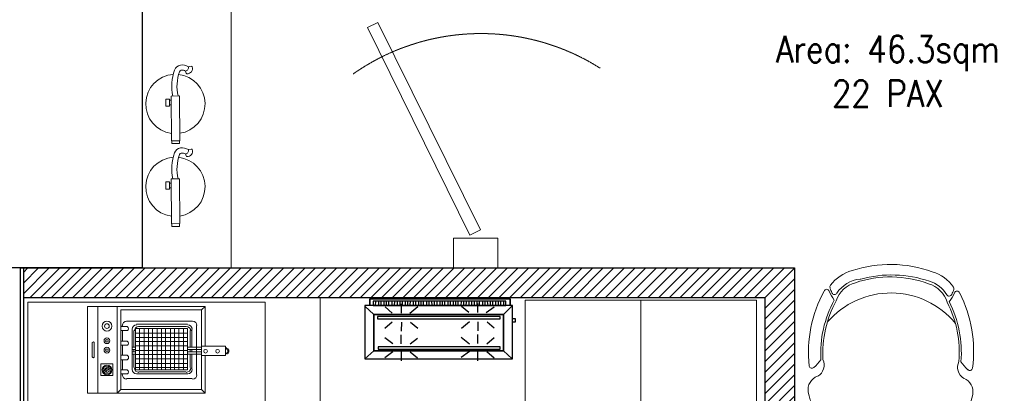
# Model space of a CAD drawing. Header units: millimetres. Extents: x 69858 to 162505, y 5570 to 25972.
# Tile 31 of 53: x 71792 to 75111, y 15755 to 17014. Entities that reach past the tile are written whole.
import ezdxf

# ---------------------------------------------------------------- set-up
doc = ezdxf.new("R2010")
doc.units = ezdxf.units.MM
doc.header["$LTSCALE"] = 2.5
doc.linetypes.add('DASHED', pattern=[19.05, 12.7, -6.35])
doc.linetypes.add('HIDDEN2', pattern=[4.7625, 3.175, -1.5875])
for name, color, linetype, lineweight in [('A-WALL', 7, 'Continuous', 30), ('CKD Dimensions', 7, 'Continuous', 0), ('CKD Equipments', 252, 'Continuous', 0), ('ELEVATION 3', 23, 'Continuous', 13), ('EQUIPMENT', 210, 'Continuous', 0), ('FURNITURES', 30, 'Continuous', 15), ('HATCH LIGHT', 250, 'Continuous', 0), ('HATCH MEDIUM', 251, 'Continuous', 5), ('ROOM TEXT', 7, 'Continuous', 5), ('WALL', 132, 'Continuous', 25)]:
    doc.layers.add(name, color=color, linetype=linetype, lineweight=lineweight)
for name, color, linetype in [('Arch', 7, 'Continuous'), ('PDF2_Equipment', 253, 'Continuous'), ('RCC', 5, 'Continuous')]:
    doc.layers.add(name, color=color, linetype=linetype)
doc.styles.add('MTEXT', font='romans.shx', dxfattribs={"width": 0.85})

# ---------------------------------------------------------------- blocks, each defined once
blk = doc.blocks.new('*U95')
at = {"color": 8}
blk.add_lwpolyline([(0, -100), (6936.3, -100), (6936.3, -90), (0, -90)], close=True, dxfattribs=at)
blk = doc.blocks.new('fe')
at = {"color": 8}
for p, q in [((-120.2, 44.7), (-121.9, 54.2)), ((-105.6, 35.2), (-98.9, 37.2))]:
    blk.add_line(p, q, dxfattribs=at)
for points in [[(-22.1, 14.2), (128.9, 14.2), (128.9, -14.2), (-22.1, -14.2)], [(128.9, 13.2), (138.3, 13.2), (138.3, -13.2), (128.9, -13.2)], [(-12, -20.1), (12, -20.1), (12, -32.1), (-12, -32.1)], [(-8.1, -14.2), (8.1, -14.2), (8.1, -20.1), (-8.1, -20.1)]]:
    blk.add_lwpolyline(points, close=True, dxfattribs=at)
for centre, radius, start, end in [((4.8, 0), 100, 8.1407, 173.3121), ((-87.8, 23.6), 38.6, 146.9735, 188.4436), ((-119.1, 54.8), 2.9, 111.4978, 190.4916), ((-113.9, 41.5), 17.1, 353.9087, 111.4978), ((-117.3, 33.1), 12, 10.1624, 103.7845), ((-87.8, 23.6), 21.2, 146.9735, 188.4436), ((-99.7, 40), 2.9, 286.9384, 353.9087), ((-101.6, 21.6), 24.7, 188.4436, 251.142), ((-101.6, 21.6), 7.24, 188.4436, 251.142), ((-53.4, 152.4), 146.6, 249.8567, 282.3504), ((-54.1, 150), 161.6, 249.9338, 281.4511), ((4.8, 0), 100, 183.6164, 351.8593)]:
    blk.add_arc(centre, radius, start, end, dxfattribs=at)
blk = doc.blocks.new('04P-CH~1')
at = {"layer": 'FURNITURES', "color": 8}
blk.add_line((-0.6031, 0.6002), (-0.3259, 0.597), dxfattribs=at)
for centre, radius, start, end in [((-0.6123, 0.4516), 0.1489, 86.4583, 170.8444), ((-0.3081, 0.4618), 0.1363, 9.1324, 97.5079), ((-0.7092, 0.4672), 0.0508, 170.8444, 251.0023), ((-0.2234, 0.474), 0.0508, 290.5941, 10.752), ((-0.181, 0.3871), 0.0464, 121.9243, 206.893), ((-0.7462, 0.3807), 0.01, 46.5664, 168.9611), ((-0.9103, 0.2073), 0.2488, 38.0132, 46.5664), ((-0.7491, 0.3792), 0.0464, 334.7034, 59.6721), ((-0.6261, 0.3299), 0.456, 332.972, 7.6668), ((-0.0151, 0.2198), 0.2488, 135.03, 143.5831), ((-0.184, 0.3885), 0.01, 12.6352, 135.03), ((-0.3026, 0.3344), 0.456, 173.9296, 208.6243), ((-0.3125, 0.3391), 0.4025, 176.9457, 208.3688), ((-0.3123, 0.339), 0.3954, 177.0537, 208.5232), ((-0.6165, 0.3348), 0.3954, 333.0732, 4.5427), ((-0.6164, 0.3348), 0.4025, 333.2275, 4.6507), ((-0.465, 0.421), 0.2985, 220.6848, 320.3883), ((-0.5509, 0.0634), 0.1433, 143.887, 158.5326), ((-0.5651, 0.1825), 0.1, 198.8658, 254.7715), ((-0.3595, 0.1854), 0.1, 286.8249, 342.7306), ((-0.3704, 0.0659), 0.1433, 23.0638, 37.7094), ((-0.6935, 0.1195), 0.01, 200.826, 338.5326), ((-0.5509, 0.0634), 0.1371, 154.5721, 162.6985), ((-0.6657, 0.118), 0.01, 32.6756, 154.5721), ((-0.5651, 0.1825), 0.1095, 212.6756, 265.1902), ((-0.3595, 0.1854), 0.1095, 286.8249, 328.9208), ((-0.2571, 0.1237), 0.01, 27.0243, 148.9208), ((-0.3704, 0.0659), 0.1371, 18.8979, 27.0243), ((-0.2501, 0.1071), 0.01, 324.409, 18.8979), ((-0.2294, 0.126), 0.01, 203.0638, 340.7704), ((-0.6722, 0.1012), 0.01, 162.6985, 217.1873), ((-0.5651, 0.1825), 0.1445, 217.1873, 254.7715), ((-0.4661, 0.4573), 0.3918, 251.3562, 290.2402), ((-0.5751, 0.0635), 0.01, 75.1708, 85.1902), ((-0.4624, 0.4792), 0.4208, 254.8305, 288.6631), ((-0.3595, 0.1854), 0.1445, 286.8249, 324.409), ((-0.4661, 0.456), 0.435, 251.649, 289.9474)]:
    blk.add_arc(centre, radius, start, end, dxfattribs=at)
blk = doc.blocks.new('G$CD5B1A49A')
at = {"color": 8}
for points in [[(490, 186.8), (490, 210), (17, 210), (17, 186.8)], [(17, 186.8), (17, 210), (490, 210), (490, 186.8)], [(37, 186.6), (37.1, 201), (37.1, 201)], [(47.4, 188.9), (47.5, 200.9), (47.5, 200.9)], [(55.4, 188.9), (55.5, 200.9), (55.5, 200.9)], [(65.8, 188.8), (65.9, 200.8), (65.9, 200.8)], [(73.8, 188.7), (73.9, 200.7), (73.9, 200.7)], [(81.8, 188.6), (81.9, 200.6), (81.9, 200.6)], [(92.2, 188.6), (92.3, 200.6), (92.3, 200.6)], [(101, 188.5), (101.1, 200.5), (101.1, 200.5)], [(110.6, 188.4), (110.7, 200.4), (110.7, 200.4)], [(119.4, 188.3), (119.5, 200.3), (119.5, 200.3)], [(127.4, 188.3), (127.5, 200.3), (127.5, 200.3)], [(137.8, 188.2), (137.9, 202.6), (137.9, 202.6)], [(145.8, 188.1), (145.9, 202.5), (145.9, 202.5)], [(153.8, 188), (153.9, 202.4), (153.9, 202.4)], [(164.2, 188), (164.3, 202.4), (164.3, 202.4)], [(172.2, 187.9), (172.3, 202.3), (172.3, 202.3)], [(182.6, 187.8), (182.7, 202.2), (182.7, 202.2)], [(190.6, 187.7), (190.7, 202.1), (190.7, 202.1)], [(198.6, 187.7), (198.7, 202.1), (198.7, 202.1)], [(209, 187.6), (209.1, 202), (209.1, 202)], [(217, 187.5), (217.1, 201.9), (217.1, 201.9)], [(227.4, 187.4), (225.9, 201.8), (225.9, 201.8)], [(235.4, 187.3), (235.5, 201.7), (235.5, 201.7)], [(244.2, 187.3), (244.3, 201.7), (244.3, 201.7)], [(254.6, 187.2), (254.7, 201.6), (254.7, 201.6)], [(262.6, 187.1), (262.7, 201.5), (262.7, 201.5)], [(270.6, 187.1), (270.7, 201.5), (270.7, 201.5)], [(281, 187), (281.1, 201.4), (281.1, 201.4)], [(289, 186.9), (289.1, 201.3), (289.1, 201.3)], [(299.4, 186.8), (299.5, 201.2), (299.5, 201.2)], [(307.4, 186.7), (307.5, 201.1), (307.5, 201.1)], [(315.4, 186.7), (315.5, 201.1), (315.5, 201.1)], [(325.8, 186.6), (325.9, 201), (325.9, 201)], [(333.8, 186.5), (333.9, 200.9), (333.9, 200.9)], [(342.6, 186.4), (342.7, 200.8), (342.7, 200.8)], [(352.2, 188), (352.3, 200.8), (352.3, 200.8)], [(361, 187.9), (361.1, 200.7), (361.1, 200.7)], [(370.6, 187.8), (370.7, 200.6), (370.7, 200.6)], [(379.4, 187.7), (379.5, 200.5), (379.5, 200.5)], [(387.4, 187.7), (387.5, 200.5), (387.5, 200.5)], [(397.8, 187.6), (397.9, 200.4), (397.9, 200.4)], [(405.8, 187.5), (405.9, 200.3), (405.9, 200.3)], [(416.2, 187.4), (413.9, 200.2), (413.9, 200.2)], [(424.2, 187.4), (424.3, 200.2), (424.3, 200.2)], [(432.2, 187.3), (432.3, 200.1), (432.3, 200.1)], [(442.6, 187.2), (442.7, 201.6), (442.7, 201.6)], [(450.6, 187.1), (450.7, 201.5), (450.7, 201.5)], [(459.4, 187.1), (459.5, 201.5), (459.5, 201.5)], [(469, 187), (469.1, 201.4), (469.1, 201.4)], [(31.3, 156.5), (0.6, 184.4), (0.6, 184.4)], [(92.5, 161.7), (68.6, 182.6), (68.6, 182.6)], [(123.7, 161.6), (123.8, 192.8), (123.8, 192.8)], [(152.5, 161.5), (179, 183.8), (179, 183.8)], [(350.9, 163.3), (326.2, 183.3), (326.2, 183.3)], [(381.3, 163.2), (381.4, 193.6), (381.4, 193.6)], [(410.1, 163.1), (436.6, 183), (436.6, 183)], [(467.7, 156.5), (498.2, 186.8), (498.2, 186.8)], [(498, 131.6), (508.4, 131.6), (508.4, 142), (498, 142)], [(92.4, 131.3), (68.3, 109), (68.3, 109)], [(123.6, 131.2), (123.5, 100), (123.5, 100)], [(154, 131.1), (178.7, 110.2), (178.7, 110.2)], [(353.2, 132.1), (325.9, 109.7), (325.9, 109.7)], [(381.2, 132), (381.1, 101.6), (381.1, 101.6)], [(412.4, 131.9), (436.3, 111.8), (436.3, 111.8)], [(94.6, 57.7), (68.2, 77.8), (68.2, 77.8)], [(123.4, 57.6), (123.5, 88), (123.5, 88)], [(153.8, 57.5), (178.6, 77.4), (178.6, 77.4)], [(353, 56.9), (325.8, 79.3), (325.8, 79.3)], [(381, 58.4), (381.1, 89.6), (381.1, 89.6)], [(412.2, 58.3), (436.2, 79), (436.2, 79)], [(31.3, 34.7), (0, 6.8), (0, 6.8)], [(467.7, 34.7), (497.6, 6.8), (497.6, 6.8)], [(94.5, 30.5), (68, 10.6), (68, 10.6)], [(123.3, 30.4), (123.2, 0), (123.2, 0)], [(153.7, 30.3), (178.4, 10.2), (178.4, 10.2)], [(352.9, 32.1), (325.6, 11.3), (325.6, 11.3)], [(380.9, 32), (380.8, 0.8), (380.8, 0.8)], [(412.1, 31.9), (436, 11), (436, 11)]]:
    blk.add_lwpolyline(points, dxfattribs=at)
for points in [[(475.5, 201.3), (29, 201.3), (29, 186.8), (475.5, 186.7)], [(498.2, 186.8), (0, 186.8), (0, 6.8), (498.2, 6.8)], [(467.7, 156.5), (467.7, 34.7), (31.3, 34.7), (31.3, 156.5)], [(31.3, 34.7), (467.7, 34.7), (467.7, 156.5), (31.3, 156.5)], [(457.3, 150.1), (43.7, 150.1), (43.6, 141.9), (457.3, 141.9)], [(43.6, 141.9), (457.3, 141.9), (457.3, 150.1), (43.6, 150.1)], [(456.9, 47.7), (45.7, 47.7), (45.7, 39.4), (456.9, 39.4)], [(45.7, 39.4), (456.9, 39.4), (456.9, 47.7), (45.7, 47.7)]]:
    blk.add_lwpolyline(points, close=True, dxfattribs=at)
blk = doc.blocks.new('G$C75B2A21B')
at = {"layer": 'PDF2_Equipment', "lineweight": 0}
for points in [[(158.3, 79.2), (292, 79.2), (292, 476.7), (0, 476.7), (0, 79.2), (126.6, 79.2)], [(292, 441.5), (0, 441.5)], [(170.6, 460.9), (121.4, 460.9)], [(292, 376.4), (0, 376.4), (12.3, 364.1)], [(158.3, 91.5), (281.4, 91.5), (281.4, 364.1), (12.3, 364.1), (12.3, 91.5), (126.6, 91.5)], [(49.3, 344.8), (49.3, 123.1)], [(65.1, 358.8), (63.3, 358.8)], [(79.2, 364.1), (79.2, 341.2)], [(112.6, 358.8), (79.2, 358.8)], [(112.6, 364.1), (112.6, 341.2)], [(128.4, 364.1), (128.4, 341.2)], [(161.8, 358.8), (128.4, 358.8)], [(175.9, 364.1), (175.9, 341.2)], [(211.1, 358.8), (175.9, 358.8)], [(225.1, 364.1), (225.1, 341.2)], [(228.7, 358.8), (225.1, 358.8)], [(242.7, 123.1), (242.7, 344.8)], [(65.1, 311.3), (65.1, 139)], [(72.1, 304.3), (72.1, 144.2)], [(218.1, 300.8), (79.2, 300.8)], [(216.4, 325.4), (80.9, 325.4)], [(131.9, 320.1), (86.2, 320.1)], [(86.2, 314.9), (86.2, 139)], [(100.3, 314.9), (100.3, 139)], [(116.1, 314.9), (116.1, 139)], [(130.2, 314.9), (130.2, 139)], [(131.9, 325.4), (131.9, 314.9)], [(139, 325.4), (139, 314.9)], [(147.8, 320.1), (139, 320.1)], [(144.2, 314.9), (144.2, 139)], [(147.8, 325.4), (147.8, 314.9)], [(154.8, 325.4), (154.8, 314.9)], [(211.1, 320.1), (154.8, 320.1)], [(160.1, 314.9), (160.1, 139)], [(174.1, 314.9), (174.1, 139)], [(188.2, 314.9), (188.2, 139)], [(202.3, 314.9), (202.3, 139)], [(225.1, 144.2), (225.1, 304.3)], [(232.2, 139), (232.2, 311.3)], [(218.1, 285), (79.2, 285)], [(218.1, 270.9), (79.2, 270.9)], [(218.1, 256.8), (79.2, 256.8)], [(218.1, 241), (79.2, 241)], [(218.1, 226.9), (79.2, 226.9)], [(218.1, 212.8), (79.2, 212.8)], [(218.1, 197), (79.2, 197)], [(218.1, 182.9), (79.2, 182.9)], [(218.1, 168.9), (79.2, 168.9)], [(218.1, 153), (79.2, 153)], [(139, 139), (139, 91.5), (131.9, 91.5), (131.9, 139)], [(154.8, 139), (154.8, 91.5), (147.8, 91.5), (147.8, 139)], [(63.3, 109.1), (228.7, 109.1)], [(80.9, 124.9), (131.9, 124.9)], [(86.2, 130.2), (131.9, 130.2)], [(139, 130.2), (147.8, 130.2)], [(139, 124.9), (147.8, 124.9)], [(154.8, 130.2), (211.1, 130.2)], [(154.8, 124.9), (216.4, 124.9)], [(12.3, 91.5), (0, 79.2)], [(281.4, 91.5), (292, 79.2)], [(133.7, 10.6), (133.7, 7)], [(135.4, 10.6), (135.4, 7)], [(146, 3.5), (139, 3.5)], [(146, 0), (139, 0)], [(149.5, 10.6), (149.5, 7)], [(153, 10.6), (153, 7)]]:
    blk.add_lwpolyline(points, dxfattribs=at)
for points in [[(170.3, 459, -0.816435), (170.6, 453.8), (121.4, 453.8, -0.816435), (121.7, 459)], [(65.1, 364.1), (65.1, 341.2, 0.537102), (77.8, 341.3)], [(161.8, 364.1), (161.8, 341.2, 0.537102), (174.6, 341.3)], [(211.1, 364.1), (211.1, 341.2, 0.537102), (223.8, 341.3)]]:
    blk.add_lwpolyline(points, format="xyb", dxfattribs=at)
for points in [[(98.5, 430.9), (59.8, 430.9), (59.8, 390.5), (98.5, 390.5)], [(68.6, 420.4), (72.1, 423.9), (89.7, 402.8), (86.2, 399.3)], [(79.2, 139), (218.1, 139), (218.1, 314.9), (79.2, 314.9)], [(158.3, 91.5), (126.6, 91.5), (126.6, 10.6), (158.3, 10.6)]]:
    blk.add_lwpolyline(points, close=True, dxfattribs=at)
for centre, radius in [((78.3, 410.7), 16.7), ((78.3, 410.7), 13.2), ((145.1, 410.7), 9.67), ((145.1, 410.7), 4.4), ((176.8, 410.7), 9.67), ((176.8, 410.7), 4.4), ((226, 410.7), 16.7), ((226, 410.7), 7.92), ((141.6, 78.3), 6.16), ((141.6, 37.8), 6.16)]:
    blk.add_circle(centre, radius, dxfattribs=at)
for centre, radius, start, end in [((78.3, 410.7), 7.92, 144.9647, 297.4878), ((78.3, 410.7), 7.92, 327.5299, 114.9226), ((62.4, 343.9), 15, 90, 180), ((120.5, 345.6), 7.92, 213.5193, 326.4807), ((227.8, 343.9), 15, 0, 90), ((80, 310.5), 15, 90, 180), ((85.3, 303.4), 15, 90, 180), ((210.2, 303.4), 15, 0, 90), ((215.5, 310.5), 15, 0, 90), ((80, 138.1), 15, 180, 270), ((85.3, 143.4), 15, 180, 270), ((210.2, 143.4), 15, 270, 360), ((215.5, 138.1), 15, 270, 360), ((62.4, 122.2), 15, 180, 270), ((227.8, 122.2), 15, 270, 360), ((138.1, 6.2), 6.16, 179.9999, 270.0001), ((138.1, 6.2), 2.64, 179.9999, 270.0001), ((145.1, 6.2), 6.16, 269.9999, 0.0001), ((145.1, 6.2), 2.64, 269.9999, 0.0001)]:
    blk.add_arc(centre, radius, start, end, dxfattribs=at)
blk = doc.blocks.new('ARCH')
at = {"layer": 'HATCH LIGHT'}
h = blk.add_hatch(dxfattribs=at)
h.set_pattern_fill('ANSI31', color=8, scale=8)
h.set_pattern_definition([(45, (28372.406, 2544.914), (-17.960512, 17.960512), [])])
h.paths.add_polyline_path([(118320.8, 13310.6), (115720.8, 13310.6), (115720.8, 13210.6), (118220.8, 13210.6), (118220.8, 11710.6), (118220.8, 11410.6), (118320.8, 11410.6)])
at = {"layer": 'CKD Equipments', "color": 8}
for points in [[(115735.4, 13195.2), (115735.4, 12620.2), (116535.4, 12620.2), (116535.4, 13195.2), (115735.4, 13195.2)], [(117412.1, 13201.3), (117412.1, 11401.3), (118192.1, 11401.3), (118192.1, 13201.3), (117412.1, 13201.3)], [(117802.1, 13201.3), (117802.1, 11401.3)]]:
    blk.add_lwpolyline(points, dxfattribs=at)
at = {"layer": 'EQUIPMENT', "color": 8, "linetype": 'DASHED', "lineweight": 18, "ltscale": 800}
blk.add_lwpolyline([(115720.8, 13210.6), (115720.8, 10791.8), (116720.8, 10791.8), (116720.8, 13210.6)], close=True, dxfattribs=at)
at = {"layer": 'FURNITURES', "color": 8}
for p, q in [((116420.8, 14230.8), (116420.8, 13310.6)), ((117170.8, 13410.6), (117170.8, 13310.6)), ((117320.8, 13410.6), (117170.8, 13410.6)), ((117320.8, 13310.6), (117320.8, 13410.6)), ((117170.8, 13310.6), (117320.8, 13310.6))]:
    blk.add_line(p, q, dxfattribs=at)
at = {"layer": 'FURNITURES', "color": 8, "ltscale": 1.5}
blk.add_lwpolyline([(117261.6, 13438.2), (116916, 14137.5), (116880.4, 14119.9), (117226, 13420.6)], close=True, dxfattribs=at)
at = {"layer": 'HATCH MEDIUM', "color": 8, "linetype": 'HIDDEN2', "ltscale": 0.15}
blk.add_arc((117263.4, 13349.9), 750, 57.6108, 125.0699, dxfattribs=at)
at = {"layer": 'RCC', "color": 8}
blk.add_lwpolyline([(115220.8, 14210.6), (116120.8, 14210.6), (116120.8, 13310.6), (115220.8, 13310.6)], close=True, dxfattribs=at)
at = {"layer": 'WALL', "color": 8}
for p, q in [((115720.8, 13310.6), (118320.8, 13310.6)), ((118320.8, 13310.6), (118320.8, 11410.6)), ((115720.8, 13210.6), (118220.8, 13210.6)), ((118220.8, 13210.6), (118220.8, 11410.6))]:
    blk.add_line(p, q, dxfattribs=at)
at = {"layer": 'A-WALL', "color": 8}
blk.add_blockref('G$CD5B1A49A', (116871.4, 12996.5, -0.1), dxfattribs=at)
at = {"layer": 'CKD Dimensions', "color": 8, "ltscale": 0.25, "rotation": 90}
blk.add_blockref('G$C75B2A21B', (116413.2, 12887.9), dxfattribs=at)
at = {"layer": 'ELEVATION 3', "color": 8, "rotation": 270.4202872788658}
for p in [(116233.1, 13867.4), (116233.1, 13588.2)]:
    blk.add_blockref('fe', p, dxfattribs=at)
at = {"layer": 'FURNITURES', "color": 8, "xscale": -946.5666576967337, "yscale": 946.5666576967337, "zscale": 946.5666576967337, "rotation": 180}
blk.add_blockref('04P-CH~1', (119085.5, 13341.7), dxfattribs=at)
at = {"layer": 'WALL', "color": 8, "xscale": -1, "rotation": 89.99999999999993}
blk.add_blockref('*U95', (115620.8, 13310.6), dxfattribs=at)
at = {"layer": 'ROOM TEXT', "color": 7, "insert": (118053.4, 13852.7, 0.2), "char_height": 90, "attachment_point": 7, "style": 'MTEXT'}
blk.add_mtext_dynamic_manual_height_columns('\\A1;\\pxqc;Area: 46.3sqm\\P22 PAX', width=1162.931, gutter_width=1.8, heights=[0], dxfattribs=at)

msp = doc.modelspace()

# ---------------------------------------------------------------- block references
at = {"layer": 'Arch'}
msp.add_blockref('ARCH', (-43916.7, 2867), dxfattribs=at)

doc.saveas('drawing.dxf')
